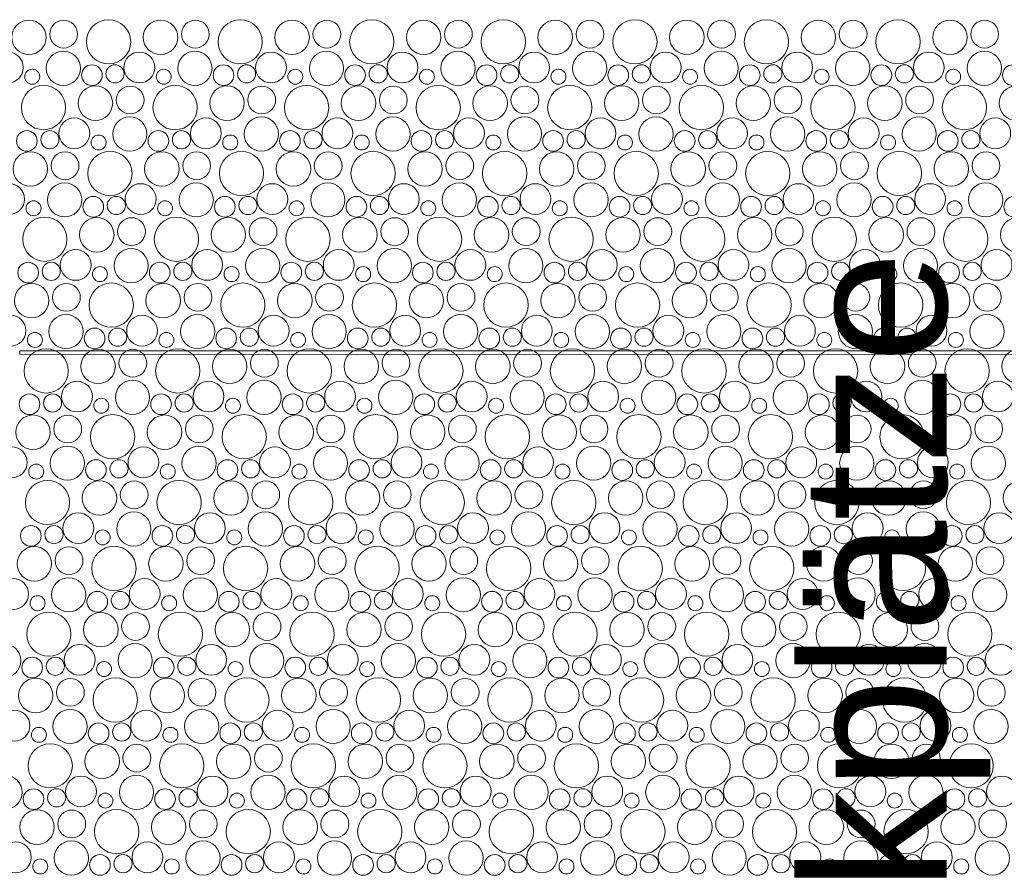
# Model space of a CAD drawing. Header units: metres. Extents: x -167 to 338, y -186 to 508.
# Tile 160 of 256: x 72.16 to 74.88, y 41.55 to 43.92. Entities that reach past the tile are written whole.
import ezdxf
from ezdxf.enums import TextEntityAlignment as Align

# ---------------------------------------------------------------- set-up
doc = ezdxf.new("R2010")
doc.units = ezdxf.units.M
doc.header["$MEASUREMENT"] = 0
doc.linetypes.add('Öffnungslinie Tür Fenster', pattern=[0.23, 0.15, -0.08])
for name, color, linetype in [('60 Gelände 2D Übersicht', 7, 'Continuous'), ('60 Stellplätze', 7, 'Continuous'), ('90 Allgemein Beschriftung', 7, 'Continuous'), ('94 Genehmigungsplanung Bemaßung', 7, 'Continuous')]:
    doc.layers.add(name, color=color, linetype=linetype)
doc.styles.add('ERSTELLTER_STIL_1', font='arial.ttf')
doc.styles.add('ERSTELLTER_STIL_2', font='arial.ttf')
doc.dimstyles.new('ERSTELLTER_STIL__1', dxfattribs={"dimtxt": 0.25, "dimasz": 0.19, "dimexe": 0.18, "dimexo": 0.1, "dimgap": 0, "dimtad": 1, "dimtih": 1, "dimtoh": 1, "dimzin": 0, "dimdsep": 46, "dimtxsty": 'ERSTELLTER_STIL_1', "dimblk": 'ARROWHEAD_6', "dimblk1": 'ARROWHEAD_6', "dimblk2": 'ARROWHEAD_6', "dimcen": 0.09, "dimclrd": 7, "dimclre": 7, "dimclrt": 7, "dimazin": 0, "dimtfac": 1, "dimtdec": 4, "dimtmove": 0, "dimatfit": 3, "dimfxl": 1, "dimtolj": 1, "dimtzin": 0, "dimarcsym": 0})

# ---------------------------------------------------------------- blocks, each defined once
blk = doc.blocks.new('*X43', base_point=(27236.1321, 33357.279))
at = {"layer": '60 Gelände 2D Übersicht', "color": 9, "linetype": 'Continuous', "lineweight": 18}
for centre, radius in [((72.1887, 43.8711), 0.0477), ((72.2847, 43.8799), 0.0384), ((72.4089, 43.8587), 0.0612), ((72.5524, 43.8711), 0.0477), ((72.6485, 43.8799), 0.0384), ((72.7726, 43.8587), 0.0612), ((72.9161, 43.8711), 0.0477), ((73.0122, 43.8799), 0.0384), ((73.1363, 43.8587), 0.0612), ((73.2798, 43.8711), 0.0477), ((73.3759, 43.8799), 0.0384), ((73.5, 43.8587), 0.0612), ((73.6435, 43.8711), 0.0477), ((73.7396, 43.8799), 0.0384), ((73.8637, 43.8587), 0.0612), ((74.0073, 43.8711), 0.0477), ((74.1033, 43.8799), 0.0384), ((74.2274, 43.8587), 0.0612), ((74.371, 43.8711), 0.0477), ((74.467, 43.8799), 0.0384), ((74.5911, 43.8587), 0.0612), ((74.7347, 43.8711), 0.0477), ((74.8307, 43.8799), 0.0384), ((72.1303, 43.7877), 0.0426), ((72.2837, 43.7856), 0.0473), ((72.494, 43.7877), 0.0426), ((72.6474, 43.7856), 0.0473), ((72.8577, 43.7877), 0.0426), ((73.0111, 43.7856), 0.0473), ((73.2214, 43.7877), 0.0426), ((73.3749, 43.7856), 0.0473), ((73.5851, 43.7877), 0.0426), ((73.7386, 43.7856), 0.0473), ((73.9488, 43.7877), 0.0426), ((74.1023, 43.7856), 0.0473), ((74.3125, 43.7877), 0.0426), ((74.466, 43.7856), 0.0473), ((74.6762, 43.7877), 0.0426), ((74.8297, 43.7856), 0.0473), ((72.3628, 43.7665), 0.0286), ((72.4266, 43.77), 0.0251), ((72.7265, 43.7665), 0.0286), ((72.7903, 43.77), 0.0251), ((73.0902, 43.7665), 0.0286), ((73.154, 43.77), 0.0251), ((73.4539, 43.7665), 0.0286), ((73.5177, 43.77), 0.0251), ((73.8176, 43.7665), 0.0286), ((73.8814, 43.77), 0.0251), ((74.1813, 43.7665), 0.0286), ((74.2451, 43.77), 0.0251), ((74.545, 43.7665), 0.0286), ((74.6088, 43.77), 0.0251), ((74.9087, 43.7665), 0.0286), ((72.1976, 43.7623), 0.0207), ((72.5613, 43.7623), 0.0207), ((72.925, 43.7623), 0.0207), ((73.2887, 43.7623), 0.0207), ((73.6525, 43.7623), 0.0207), ((74.0162, 43.7623), 0.0207), ((74.3799, 43.7623), 0.0207), ((74.7436, 43.7623), 0.0207), ((72.2289, 43.6767), 0.0612), ((72.3724, 43.6891), 0.0477), ((72.4685, 43.6979), 0.0384), ((72.5926, 43.6767), 0.0612), ((72.7361, 43.6891), 0.0477), ((72.8322, 43.6979), 0.0384), ((72.9563, 43.6767), 0.0612), ((73.0998, 43.6891), 0.0477), ((73.1959, 43.6979), 0.0384), ((73.32, 43.6767), 0.0612), ((73.4635, 43.6891), 0.0477), ((73.5596, 43.6979), 0.0384), ((73.6837, 43.6767), 0.0612), ((73.8273, 43.6891), 0.0477), ((73.9233, 43.6979), 0.0384), ((74.0474, 43.6767), 0.0612), ((74.191, 43.6891), 0.0477), ((74.287, 43.6979), 0.0384), ((74.4111, 43.6767), 0.0612), ((74.5547, 43.6891), 0.0477), ((74.6507, 43.6979), 0.0384), ((74.7748, 43.6767), 0.0612), ((74.9184, 43.6891), 0.0477), ((72.314, 43.6057), 0.0426), ((72.4674, 43.6036), 0.0473), ((72.6777, 43.6057), 0.0426), ((72.8311, 43.6036), 0.0473), ((73.0414, 43.6057), 0.0426), ((73.1949, 43.6036), 0.0473), ((73.4051, 43.6057), 0.0426), ((73.5586, 43.6036), 0.0473), ((73.7688, 43.6057), 0.0426), ((73.9223, 43.6036), 0.0473), ((74.1325, 43.6057), 0.0426), ((74.286, 43.6036), 0.0473), ((74.4962, 43.6057), 0.0426), ((74.6497, 43.6036), 0.0473), ((74.8599, 43.6057), 0.0426), ((72.1828, 43.5845), 0.0286), ((72.2466, 43.588), 0.0251), ((72.5465, 43.5845), 0.0286), ((72.6103, 43.588), 0.0251), ((72.9102, 43.5845), 0.0286), ((72.974, 43.588), 0.0251), ((73.2739, 43.5845), 0.0286), ((73.3377, 43.588), 0.0251), ((73.6376, 43.5845), 0.0286), ((73.7014, 43.588), 0.0251), ((74.0013, 43.5845), 0.0286), ((74.0651, 43.588), 0.0251), ((74.365, 43.5845), 0.0286), ((74.4288, 43.588), 0.0251), ((74.7287, 43.5845), 0.0286), ((74.7925, 43.588), 0.0251), ((72.3813, 43.5803), 0.0207), ((72.745, 43.5803), 0.0207), ((73.1087, 43.5803), 0.0207), ((73.4725, 43.5803), 0.0207), ((73.8362, 43.5803), 0.0207), ((74.1999, 43.5803), 0.0207), ((74.5636, 43.5803), 0.0207), ((72.1924, 43.5071), 0.0477), ((72.2885, 43.5159), 0.0384), ((72.4126, 43.4947), 0.0612), ((72.5561, 43.5071), 0.0477), ((72.6522, 43.5159), 0.0384), ((72.7763, 43.4947), 0.0612), ((72.9198, 43.5071), 0.0477), ((73.0159, 43.5159), 0.0384), ((73.14, 43.4947), 0.0612), ((73.2835, 43.5071), 0.0477), ((73.3796, 43.5159), 0.0384), ((73.5037, 43.4947), 0.0612), ((73.6473, 43.5071), 0.0477), ((73.7433, 43.5159), 0.0384), ((73.8674, 43.4947), 0.0612), ((74.011, 43.5071), 0.0477), ((74.107, 43.5159), 0.0384), ((74.2311, 43.4947), 0.0612), ((74.3747, 43.5071), 0.0477), ((74.4707, 43.5159), 0.0384), ((74.5948, 43.4947), 0.0612), ((74.7384, 43.5071), 0.0477), ((74.8344, 43.5159), 0.0384), ((72.2874, 43.4216), 0.0473), ((72.6511, 43.4216), 0.0473), ((73.0149, 43.4216), 0.0473), ((73.3786, 43.4216), 0.0473), ((73.7423, 43.4216), 0.0473), ((74.106, 43.4216), 0.0473), ((74.4697, 43.4216), 0.0473), ((74.8334, 43.4216), 0.0473), ((72.134, 43.4238), 0.0426), ((72.4977, 43.4238), 0.0426), ((72.8614, 43.4238), 0.0426), ((73.2251, 43.4238), 0.0426), ((73.5888, 43.4238), 0.0426), ((73.9525, 43.4238), 0.0426), ((74.3162, 43.4238), 0.0426), ((74.6799, 43.4238), 0.0426), ((72.2013, 43.3983), 0.0207), ((72.3665, 43.4025), 0.0286), ((72.4303, 43.406), 0.0251), ((72.565, 43.3983), 0.0207), ((72.7302, 43.4025), 0.0286), ((72.794, 43.406), 0.0251), ((72.9287, 43.3983), 0.0207), ((73.0939, 43.4025), 0.0286), ((73.1577, 43.406), 0.0251), ((73.2925, 43.3983), 0.0207), ((73.4576, 43.4025), 0.0286), ((73.5214, 43.406), 0.0251), ((73.6562, 43.3983), 0.0207), ((73.8213, 43.4025), 0.0286), ((73.8851, 43.406), 0.0251), ((74.0199, 43.3983), 0.0207), ((74.185, 43.4025), 0.0286), ((74.2488, 43.406), 0.0251), ((74.3836, 43.3983), 0.0207), ((74.5487, 43.4025), 0.0286), ((74.6125, 43.406), 0.0251), ((74.7473, 43.3983), 0.0207), ((74.9124, 43.4025), 0.0286), ((72.2326, 43.3127), 0.0612), ((72.3761, 43.3251), 0.0477), ((72.4722, 43.334), 0.0384), ((72.5963, 43.3127), 0.0612), ((72.7398, 43.3251), 0.0477), ((72.8359, 43.334), 0.0384), ((72.96, 43.3127), 0.0612), ((73.1035, 43.3251), 0.0477), ((73.1996, 43.334), 0.0384), ((73.3237, 43.3127), 0.0612), ((73.4673, 43.3251), 0.0477), ((73.5633, 43.334), 0.0384), ((73.6874, 43.3127), 0.0612), ((73.831, 43.3251), 0.0477), ((73.927, 43.334), 0.0384), ((74.0511, 43.3127), 0.0612), ((74.1947, 43.3251), 0.0477), ((74.2907, 43.334), 0.0384), ((74.4148, 43.3127), 0.0612), ((74.5584, 43.3251), 0.0477), ((74.6544, 43.334), 0.0384), ((74.7785, 43.3127), 0.0612), ((74.9221, 43.3251), 0.0477), ((72.3177, 43.2418), 0.0426), ((72.4711, 43.2396), 0.0473), ((72.6814, 43.2418), 0.0426), ((72.8349, 43.2396), 0.0473), ((73.0451, 43.2418), 0.0426), ((73.1986, 43.2396), 0.0473), ((73.4088, 43.2418), 0.0426), ((73.5623, 43.2396), 0.0473), ((73.7725, 43.2418), 0.0426), ((73.926, 43.2396), 0.0473), ((74.1362, 43.2418), 0.0426), ((74.2897, 43.2396), 0.0473), ((74.4999, 43.2418), 0.0426), ((74.6534, 43.2396), 0.0473), ((74.8636, 43.2418), 0.0426), ((72.1865, 43.2205), 0.0286), ((72.2503, 43.224), 0.0251), ((72.385, 43.2163), 0.0207), ((72.5502, 43.2205), 0.0286), ((72.614, 43.224), 0.0251), ((72.7487, 43.2163), 0.0207), ((72.9139, 43.2205), 0.0286), ((72.9777, 43.224), 0.0251), ((73.1125, 43.2163), 0.0207), ((73.2776, 43.2205), 0.0286), ((73.3414, 43.224), 0.0251), ((73.4762, 43.2163), 0.0207), ((73.6413, 43.2205), 0.0286), ((73.7051, 43.224), 0.0251), ((73.8399, 43.2163), 0.0207), ((74.005, 43.2205), 0.0286), ((74.0688, 43.224), 0.0251), ((74.2036, 43.2163), 0.0207), ((74.3687, 43.2205), 0.0286), ((74.4325, 43.224), 0.0251), ((74.5673, 43.2163), 0.0207), ((74.7324, 43.2205), 0.0286), ((74.7962, 43.224), 0.0251), ((72.1961, 43.1431), 0.0477), ((72.2922, 43.152), 0.0384), ((72.4163, 43.1307), 0.0612), ((72.5598, 43.1431), 0.0477), ((72.6559, 43.152), 0.0384), ((72.78, 43.1307), 0.0612), ((72.9235, 43.1431), 0.0477), ((73.0196, 43.152), 0.0384), ((73.1437, 43.1307), 0.0612), ((73.2873, 43.1431), 0.0477), ((73.3833, 43.152), 0.0384), ((73.5074, 43.1307), 0.0612), ((73.651, 43.1431), 0.0477), ((73.747, 43.152), 0.0384), ((73.8711, 43.1307), 0.0612), ((74.0147, 43.1431), 0.0477), ((74.1107, 43.152), 0.0384), ((74.2348, 43.1307), 0.0612), ((74.3784, 43.1431), 0.0477), ((74.4744, 43.152), 0.0384), ((74.5985, 43.1307), 0.0612), ((74.7421, 43.1431), 0.0477), ((74.8381, 43.152), 0.0384), ((72.1377, 43.0598), 0.0426), ((72.2911, 43.0576), 0.0473), ((72.5014, 43.0598), 0.0426), ((72.6549, 43.0576), 0.0473), ((72.8651, 43.0598), 0.0426), ((73.0186, 43.0576), 0.0473), ((73.2288, 43.0598), 0.0426), ((73.3823, 43.0576), 0.0473), ((73.5925, 43.0598), 0.0426), ((73.746, 43.0576), 0.0473), ((73.9562, 43.0598), 0.0426), ((74.1097, 43.0576), 0.0473), ((74.3199, 43.0598), 0.0426), ((74.4734, 43.0576), 0.0473), ((74.6836, 43.0598), 0.0426), ((74.8371, 43.0576), 0.0473), ((72.3702, 43.0385), 0.0286), ((72.434, 43.042), 0.0251), ((72.7339, 43.0385), 0.0286), ((72.7977, 43.042), 0.0251), ((73.0976, 43.0385), 0.0286), ((73.1614, 43.042), 0.0251), ((73.4613, 43.0385), 0.0286), ((73.5251, 43.042), 0.0251), ((73.825, 43.0385), 0.0286), ((73.8888, 43.042), 0.0251), ((74.1887, 43.0385), 0.0286), ((74.2525, 43.042), 0.0251), ((74.5524, 43.0385), 0.0286), ((74.6162, 43.042), 0.0251), ((72.205, 43.0343), 0.0207), ((72.5687, 43.0343), 0.0207), ((72.9325, 43.0343), 0.0207), ((73.2962, 43.0343), 0.0207), ((73.6599, 43.0343), 0.0207), ((74.0236, 43.0343), 0.0207), ((74.3873, 43.0343), 0.0207), ((74.751, 43.0343), 0.0207), ((72.2363, 42.9487), 0.0612), ((72.3798, 42.9611), 0.0477), ((72.4759, 42.97), 0.0384), ((72.6, 42.9487), 0.0612), ((72.7435, 42.9611), 0.0477), ((72.8396, 42.97), 0.0384), ((72.9637, 42.9487), 0.0612), ((73.1073, 42.9611), 0.0477), ((73.2033, 42.97), 0.0384), ((73.3274, 42.9487), 0.0612), ((73.471, 42.9611), 0.0477), ((73.567, 42.97), 0.0384), ((73.6911, 42.9487), 0.0612), ((73.8347, 42.9611), 0.0477), ((73.9307, 42.97), 0.0384), ((74.0548, 42.9487), 0.0612), ((74.1984, 42.9611), 0.0477), ((74.2944, 42.97), 0.0384), ((74.4185, 42.9487), 0.0612), ((74.5621, 42.9611), 0.0477), ((74.6581, 42.97), 0.0384), ((74.7822, 42.9487), 0.0612), ((74.9258, 42.9611), 0.0477), ((72.3214, 42.8778), 0.0426), ((72.4749, 42.8756), 0.0473), ((72.6851, 42.8778), 0.0426), ((72.8386, 42.8756), 0.0473), ((73.0488, 42.8778), 0.0426), ((73.2023, 42.8756), 0.0473), ((73.4125, 42.8778), 0.0426), ((73.566, 42.8756), 0.0473), ((73.7762, 42.8778), 0.0426), ((73.9297, 42.8756), 0.0473), ((74.1399, 42.8778), 0.0426), ((74.2934, 42.8756), 0.0473), ((74.5036, 42.8778), 0.0426), ((74.6571, 42.8756), 0.0473), ((74.8673, 42.8778), 0.0426), ((72.1902, 42.8565), 0.0286), ((72.254, 42.86), 0.0251), ((72.3887, 42.8523), 0.0207), ((72.5539, 42.8565), 0.0286), ((72.6177, 42.86), 0.0251), ((72.7525, 42.8523), 0.0207), ((72.9176, 42.8565), 0.0286), ((72.9814, 42.86), 0.0251), ((73.1162, 42.8523), 0.0207), ((73.2813, 42.8565), 0.0286), ((73.3451, 42.86), 0.0251), ((73.4799, 42.8523), 0.0207), ((73.645, 42.8565), 0.0286), ((73.7088, 42.86), 0.0251), ((73.8436, 42.8523), 0.0207), ((74.0087, 42.8565), 0.0286), ((74.0725, 42.86), 0.0251), ((74.2073, 42.8523), 0.0207), ((74.3724, 42.8565), 0.0286), ((74.4362, 42.86), 0.0251), ((74.571, 42.8523), 0.0207), ((74.7361, 42.8565), 0.0286), ((74.8, 42.86), 0.0251), ((72.1998, 42.7791), 0.0477), ((72.2959, 42.788), 0.0384), ((72.42, 42.7667), 0.0612), ((72.5635, 42.7791), 0.0477), ((72.6596, 42.788), 0.0384), ((72.7837, 42.7667), 0.0612), ((72.9273, 42.7791), 0.0477), ((73.0233, 42.788), 0.0384), ((73.1474, 42.7667), 0.0612), ((73.291, 42.7791), 0.0477), ((73.387, 42.788), 0.0384), ((73.5111, 42.7667), 0.0612), ((73.6547, 42.7791), 0.0477), ((73.7507, 42.788), 0.0384), ((73.8748, 42.7667), 0.0612), ((74.0184, 42.7791), 0.0477), ((74.1144, 42.788), 0.0384), ((74.2385, 42.7667), 0.0612), ((74.3821, 42.7791), 0.0477), ((74.4781, 42.788), 0.0384), ((74.6022, 42.7667), 0.0612), ((74.7458, 42.7791), 0.0477), ((74.8418, 42.788), 0.0384), ((72.1414, 42.6958), 0.0426), ((72.2949, 42.6936), 0.0473), ((72.5051, 42.6958), 0.0426), ((72.6586, 42.6936), 0.0473), ((72.8688, 42.6958), 0.0426), ((73.0223, 42.6936), 0.0473), ((73.2325, 42.6958), 0.0426), ((73.386, 42.6936), 0.0473), ((73.5962, 42.6958), 0.0426), ((73.7497, 42.6936), 0.0473), ((73.9599, 42.6958), 0.0426), ((74.1134, 42.6936), 0.0473), ((74.3236, 42.6958), 0.0426), ((74.4771, 42.6936), 0.0473), ((74.6873, 42.6958), 0.0426), ((74.8408, 42.6936), 0.0473), ((72.2087, 42.6703), 0.0207), ((72.3739, 42.6745), 0.0286), ((72.4377, 42.678), 0.0251), ((72.5725, 42.6703), 0.0207), ((72.7376, 42.6745), 0.0286), ((72.8014, 42.678), 0.0251), ((72.9362, 42.6703), 0.0207), ((73.1013, 42.6745), 0.0286), ((73.1651, 42.678), 0.0251), ((73.2999, 42.6703), 0.0207), ((73.465, 42.6745), 0.0286), ((73.5288, 42.678), 0.0251), ((73.6636, 42.6703), 0.0207), ((73.8287, 42.6745), 0.0286), ((73.8925, 42.678), 0.0251), ((74.0273, 42.6703), 0.0207), ((74.1924, 42.6745), 0.0286), ((74.2562, 42.678), 0.0251), ((74.391, 42.6703), 0.0207), ((74.5561, 42.6745), 0.0286), ((74.62, 42.678), 0.0251), ((74.7547, 42.6703), 0.0207), ((72.24, 42.5847), 0.0612), ((72.3835, 42.5971), 0.0477), ((72.4796, 42.606), 0.0384), ((72.6037, 42.5847), 0.0612), ((72.7473, 42.5971), 0.0477), ((72.8433, 42.606), 0.0384), ((72.9674, 42.5847), 0.0612), ((73.111, 42.5971), 0.0477), ((73.207, 42.606), 0.0384), ((73.3311, 42.5847), 0.0612), ((73.4747, 42.5971), 0.0477), ((73.5707, 42.606), 0.0384), ((73.6948, 42.5847), 0.0612), ((73.8384, 42.5971), 0.0477), ((73.9344, 42.606), 0.0384), ((74.0585, 42.5847), 0.0612), ((74.2021, 42.5971), 0.0477), ((74.2981, 42.606), 0.0384), ((74.4222, 42.5847), 0.0612), ((74.5658, 42.5971), 0.0477), ((74.6618, 42.606), 0.0384), ((74.7859, 42.5847), 0.0612), ((74.9295, 42.5971), 0.0477), ((72.3251, 42.5138), 0.0426), ((72.4786, 42.5116), 0.0473), ((72.6888, 42.5138), 0.0426), ((72.8423, 42.5116), 0.0473), ((73.0525, 42.5138), 0.0426), ((73.206, 42.5116), 0.0473), ((73.4162, 42.5138), 0.0426), ((73.5697, 42.5116), 0.0473), ((73.7799, 42.5138), 0.0426), ((73.9334, 42.5116), 0.0473), ((74.1436, 42.5138), 0.0426), ((74.2971, 42.5116), 0.0473), ((74.5073, 42.5138), 0.0426), ((74.6608, 42.5116), 0.0473), ((74.871, 42.5138), 0.0426), ((72.1939, 42.4925), 0.0286), ((72.2577, 42.496), 0.0251), ((72.5576, 42.4925), 0.0286), ((72.6214, 42.496), 0.0251), ((72.9213, 42.4925), 0.0286), ((72.9851, 42.496), 0.0251), ((73.285, 42.4925), 0.0286), ((73.3488, 42.496), 0.0251), ((73.6487, 42.4925), 0.0286), ((73.7125, 42.496), 0.0251), ((74.0124, 42.4925), 0.0286), ((74.0762, 42.496), 0.0251), ((74.3761, 42.4925), 0.0286), ((74.44, 42.496), 0.0251), ((74.7398, 42.4925), 0.0286), ((74.8037, 42.496), 0.0251), ((72.3925, 42.4884), 0.0207), ((72.7562, 42.4884), 0.0207), ((73.1199, 42.4884), 0.0207), ((73.4836, 42.4884), 0.0207), ((73.8473, 42.4884), 0.0207), ((74.211, 42.4884), 0.0207), ((74.5747, 42.4884), 0.0207), ((72.2035, 42.4152), 0.0477), ((72.2996, 42.424), 0.0384), ((72.4237, 42.4027), 0.0612), ((72.5673, 42.4152), 0.0477), ((72.6633, 42.424), 0.0384), ((72.7874, 42.4027), 0.0612), ((72.931, 42.4152), 0.0477), ((73.027, 42.424), 0.0384), ((73.1511, 42.4027), 0.0612), ((73.2947, 42.4152), 0.0477), ((73.3907, 42.424), 0.0384), ((73.5148, 42.4027), 0.0612), ((73.6584, 42.4152), 0.0477), ((73.7544, 42.424), 0.0384), ((73.8785, 42.4027), 0.0612), ((74.0221, 42.4152), 0.0477), ((74.1181, 42.424), 0.0384), ((74.2422, 42.4027), 0.0612), ((74.3858, 42.4152), 0.0477), ((74.4818, 42.424), 0.0384), ((74.6059, 42.4027), 0.0612), ((74.7495, 42.4152), 0.0477), ((74.8455, 42.424), 0.0384), ((72.1451, 42.3318), 0.0426), ((72.2986, 42.3296), 0.0473), ((72.5088, 42.3318), 0.0426), ((72.6623, 42.3296), 0.0473), ((72.8725, 42.3318), 0.0426), ((73.026, 42.3296), 0.0473), ((73.2362, 42.3318), 0.0426), ((73.3897, 42.3296), 0.0473), ((73.5999, 42.3318), 0.0426), ((73.7534, 42.3296), 0.0473), ((73.9636, 42.3318), 0.0426), ((74.1171, 42.3296), 0.0473), ((74.3273, 42.3318), 0.0426), ((74.4808, 42.3296), 0.0473), ((74.691, 42.3318), 0.0426), ((74.8445, 42.3296), 0.0473), ((72.2125, 42.3064), 0.0207), ((72.3776, 42.3105), 0.0286), ((72.4414, 42.314), 0.0251), ((72.5762, 42.3064), 0.0207), ((72.7413, 42.3105), 0.0286), ((72.8051, 42.314), 0.0251), ((72.9399, 42.3064), 0.0207), ((73.105, 42.3105), 0.0286), ((73.1688, 42.314), 0.0251), ((73.3036, 42.3064), 0.0207), ((73.4687, 42.3105), 0.0286), ((73.5325, 42.314), 0.0251), ((73.6673, 42.3064), 0.0207), ((73.8324, 42.3105), 0.0286), ((73.8962, 42.314), 0.0251), ((74.031, 42.3064), 0.0207), ((74.1961, 42.3105), 0.0286), ((74.26, 42.314), 0.0251), ((74.3947, 42.3064), 0.0207), ((74.5598, 42.3105), 0.0286), ((74.6237, 42.314), 0.0251), ((74.7584, 42.3064), 0.0207), ((72.2437, 42.2207), 0.0612), ((72.3873, 42.2332), 0.0477), ((72.4833, 42.242), 0.0384), ((72.6074, 42.2207), 0.0612), ((72.751, 42.2332), 0.0477), ((72.847, 42.242), 0.0384), ((72.9711, 42.2207), 0.0612), ((73.1147, 42.2332), 0.0477), ((73.2107, 42.242), 0.0384), ((73.3348, 42.2207), 0.0612), ((73.4784, 42.2332), 0.0477), ((73.5744, 42.242), 0.0384), ((73.6985, 42.2207), 0.0612), ((73.8421, 42.2332), 0.0477), ((73.9381, 42.242), 0.0384), ((74.0622, 42.2207), 0.0612), ((74.2058, 42.2332), 0.0477), ((74.3018, 42.242), 0.0384), ((74.4259, 42.2207), 0.0612), ((74.5695, 42.2332), 0.0477), ((74.6655, 42.242), 0.0384), ((74.7896, 42.2207), 0.0612), ((72.1186, 42.1476), 0.0473), ((72.3288, 42.1498), 0.0426), ((72.4823, 42.1476), 0.0473), ((72.6925, 42.1498), 0.0426), ((72.846, 42.1476), 0.0473), ((73.0562, 42.1498), 0.0426), ((73.2097, 42.1476), 0.0473), ((73.4199, 42.1498), 0.0426), ((73.5734, 42.1476), 0.0473), ((73.7836, 42.1498), 0.0426), ((73.9371, 42.1476), 0.0473), ((74.1473, 42.1498), 0.0426), ((74.3008, 42.1476), 0.0473), ((74.511, 42.1498), 0.0426), ((74.6645, 42.1476), 0.0473), ((74.8747, 42.1498), 0.0426), ((72.1976, 42.1285), 0.0286), ((72.2614, 42.132), 0.0251), ((72.3962, 42.1244), 0.0207), ((72.5613, 42.1285), 0.0286), ((72.6251, 42.132), 0.0251), ((72.7599, 42.1244), 0.0207), ((72.925, 42.1285), 0.0286), ((72.9888, 42.132), 0.0251), ((73.1236, 42.1244), 0.0207), ((73.2887, 42.1285), 0.0286), ((73.3525, 42.132), 0.0251), ((73.4873, 42.1244), 0.0207), ((73.6524, 42.1285), 0.0286), ((73.7162, 42.132), 0.0251), ((73.851, 42.1244), 0.0207), ((74.0161, 42.1285), 0.0286), ((74.08, 42.132), 0.0251), ((74.2147, 42.1244), 0.0207), ((74.3798, 42.1285), 0.0286), ((74.4437, 42.132), 0.0251), ((74.5784, 42.1244), 0.0207), ((74.7435, 42.1285), 0.0286), ((74.8074, 42.132), 0.0251), ((72.2073, 42.0512), 0.0477), ((72.3033, 42.06), 0.0384), ((72.4274, 42.0387), 0.0612), ((72.571, 42.0512), 0.0477), ((72.667, 42.06), 0.0384), ((72.7911, 42.0387), 0.0612), ((72.9347, 42.0512), 0.0477), ((73.0307, 42.06), 0.0384), ((73.1548, 42.0387), 0.0612), ((73.2984, 42.0512), 0.0477), ((73.3944, 42.06), 0.0384), ((73.5185, 42.0387), 0.0612), ((73.6621, 42.0512), 0.0477), ((73.7581, 42.06), 0.0384), ((73.8822, 42.0387), 0.0612), ((74.0258, 42.0512), 0.0477), ((74.1218, 42.06), 0.0384), ((74.2459, 42.0387), 0.0612), ((74.3895, 42.0512), 0.0477), ((74.4855, 42.06), 0.0384), ((74.6096, 42.0387), 0.0612), ((74.7532, 42.0512), 0.0477), ((74.8492, 42.06), 0.0384), ((72.1488, 41.9678), 0.0426), ((72.3023, 41.9656), 0.0473), ((72.5125, 41.9678), 0.0426), ((72.666, 41.9656), 0.0473), ((72.8762, 41.9678), 0.0426), ((73.0297, 41.9656), 0.0473), ((73.2399, 41.9678), 0.0426), ((73.3934, 41.9656), 0.0473), ((73.6036, 41.9678), 0.0426), ((73.7571, 41.9656), 0.0473), ((73.9673, 41.9678), 0.0426), ((74.1208, 41.9656), 0.0473), ((74.331, 41.9678), 0.0426), ((74.4845, 41.9656), 0.0473), ((74.6947, 41.9678), 0.0426), ((74.8482, 41.9656), 0.0473), ((72.3813, 41.9465), 0.0286), ((72.4451, 41.9501), 0.0251), ((72.745, 41.9465), 0.0286), ((72.8088, 41.9501), 0.0251), ((73.1087, 41.9465), 0.0286), ((73.1725, 41.9501), 0.0251), ((73.4724, 41.9465), 0.0286), ((73.5362, 41.9501), 0.0251), ((73.8361, 41.9465), 0.0286), ((73.9, 41.9501), 0.0251), ((74.1998, 41.9465), 0.0286), ((74.2637, 41.9501), 0.0251), ((74.5635, 41.9465), 0.0286), ((74.6274, 41.9501), 0.0251), ((72.2162, 41.9424), 0.0207), ((72.5799, 41.9424), 0.0207), ((72.9436, 41.9424), 0.0207), ((73.3073, 41.9424), 0.0207), ((73.671, 41.9424), 0.0207), ((74.0347, 41.9424), 0.0207), ((74.3984, 41.9424), 0.0207), ((74.7621, 41.9424), 0.0207), ((72.2474, 41.8567), 0.0612), ((72.6111, 41.8567), 0.0612), ((72.9748, 41.8567), 0.0612), ((73.3385, 41.8567), 0.0612), ((73.7022, 41.8567), 0.0612), ((74.0659, 41.8567), 0.0612), ((74.4296, 41.8567), 0.0612), ((74.7933, 41.8567), 0.0612), ((72.391, 41.8692), 0.0477), ((72.487, 41.878), 0.0384), ((72.7547, 41.8692), 0.0477), ((72.8507, 41.878), 0.0384), ((73.1184, 41.8692), 0.0477), ((73.2144, 41.878), 0.0384), ((73.4821, 41.8692), 0.0477), ((73.5781, 41.878), 0.0384), ((73.8458, 41.8692), 0.0477), ((73.9418, 41.878), 0.0384), ((74.2095, 41.8692), 0.0477), ((74.3055, 41.878), 0.0384), ((74.5732, 41.8692), 0.0477), ((74.6692, 41.878), 0.0384), ((72.1223, 41.7836), 0.0473), ((72.3325, 41.7858), 0.0426), ((72.486, 41.7836), 0.0473), ((72.6962, 41.7858), 0.0426), ((72.8497, 41.7836), 0.0473), ((73.0599, 41.7858), 0.0426), ((73.2134, 41.7836), 0.0473), ((73.4236, 41.7858), 0.0426), ((73.5771, 41.7836), 0.0473), ((73.7873, 41.7858), 0.0426), ((73.9408, 41.7836), 0.0473), ((74.151, 41.7858), 0.0426), ((74.3045, 41.7836), 0.0473), ((74.5147, 41.7858), 0.0426), ((74.6682, 41.7836), 0.0473), ((74.8784, 41.7858), 0.0426), ((72.2013, 41.7645), 0.0286), ((72.2651, 41.7681), 0.0251), ((72.3999, 41.7604), 0.0207), ((72.565, 41.7645), 0.0286), ((72.6288, 41.7681), 0.0251), ((72.7636, 41.7604), 0.0207), ((72.9287, 41.7645), 0.0286), ((72.9925, 41.7681), 0.0251), ((73.1273, 41.7604), 0.0207), ((73.2924, 41.7645), 0.0286), ((73.3562, 41.7681), 0.0251), ((73.491, 41.7604), 0.0207), ((73.6561, 41.7645), 0.0286), ((73.72, 41.7681), 0.0251), ((73.8547, 41.7604), 0.0207), ((74.0198, 41.7645), 0.0286), ((74.0837, 41.7681), 0.0251), ((74.2184, 41.7604), 0.0207), ((74.3835, 41.7645), 0.0286), ((74.4474, 41.7681), 0.0251), ((74.5821, 41.7604), 0.0207), ((74.7472, 41.7645), 0.0286), ((74.8111, 41.7681), 0.0251), ((72.211, 41.6872), 0.0477), ((72.307, 41.696), 0.0384), ((72.4311, 41.6747), 0.0612), ((72.5747, 41.6872), 0.0477), ((72.6707, 41.696), 0.0384), ((72.7948, 41.6747), 0.0612), ((72.9384, 41.6872), 0.0477), ((73.0344, 41.696), 0.0384), ((73.1585, 41.6747), 0.0612), ((73.3021, 41.6872), 0.0477), ((73.3981, 41.696), 0.0384), ((73.5222, 41.6747), 0.0612), ((73.6658, 41.6872), 0.0477), ((73.7618, 41.696), 0.0384), ((73.8859, 41.6747), 0.0612), ((74.0295, 41.6872), 0.0477), ((74.1255, 41.696), 0.0384), ((74.2496, 41.6747), 0.0612), ((74.3932, 41.6872), 0.0477), ((74.4892, 41.696), 0.0384), ((74.6133, 41.6747), 0.0612), ((74.7569, 41.6872), 0.0477), ((74.8529, 41.696), 0.0384), ((72.1525, 41.6038), 0.0426), ((72.306, 41.6016), 0.0473), ((72.5162, 41.6038), 0.0426), ((72.6697, 41.6016), 0.0473), ((72.8799, 41.6038), 0.0426), ((73.0334, 41.6016), 0.0473), ((73.2436, 41.6038), 0.0426), ((73.3971, 41.6016), 0.0473), ((73.6073, 41.6038), 0.0426), ((73.7608, 41.6016), 0.0473), ((73.971, 41.6038), 0.0426), ((74.1245, 41.6016), 0.0473), ((74.3347, 41.6038), 0.0426), ((74.4882, 41.6016), 0.0473), ((74.6984, 41.6038), 0.0426), ((74.8519, 41.6016), 0.0473), ((72.2199, 41.5784), 0.0207), ((72.385, 41.5825), 0.0286), ((72.4488, 41.5861), 0.0251), ((72.5836, 41.5784), 0.0207), ((72.7487, 41.5825), 0.0286), ((72.8125, 41.5861), 0.0251), ((72.9473, 41.5784), 0.0207), ((73.1124, 41.5825), 0.0286), ((73.1762, 41.5861), 0.0251), ((73.311, 41.5784), 0.0207), ((73.4761, 41.5825), 0.0286), ((73.54, 41.5861), 0.0251), ((73.6747, 41.5784), 0.0207), ((73.8398, 41.5825), 0.0286), ((73.9037, 41.5861), 0.0251), ((74.0384, 41.5784), 0.0207), ((74.2035, 41.5825), 0.0286), ((74.2674, 41.5861), 0.0251), ((74.4021, 41.5784), 0.0207), ((74.5672, 41.5825), 0.0286), ((74.6311, 41.5861), 0.0251), ((74.7658, 41.5784), 0.0207)]:
    blk.add_circle(centre, radius, dxfattribs=at)
blk = doc.blocks.new('*D450', base_point=(27236.1321, 33357.279))
at = {"layer": '94 Genehmigungsplanung Bemaßung', "color": 7, "linetype": 'Continuous', "lineweight": 13}
for p, q in [((72.1629, 46.9539), (72.1629, 47.3289)), ((77.6624, 46.9539), (77.6624, 47.3289)), ((72.2629, 47.2414), (72.0629, 47.0414)), ((77.7624, 47.2414), (77.5624, 47.0414)), ((72.1629, 47.1414), (77.6624, 47.1414))]:
    blk.add_line(p, q, dxfattribs=at)
at = {"layer": '94 Genehmigungsplanung Bemaßung', "color": 7, "lineweight": 13, "insert": (74.579, 47.1914), "char_height": 0.25, "attachment_point": 7, "style": 'ERSTELLTER_STIL_1'}
blk.add_mtext('\\A1;{\\pql;\\fArial|b0|i0|c0|p0;\\W1.000000;5,50}', dxfattribs=at)
blk = doc.blocks.new('ARROWHEAD_6')
at = {"color": 0, "linetype": 'Continuous', "lineweight": 0}
for p, q in [((-0.5, -0.5), (0.5, 0.5)), ((0, 0), (-1, 0))]:
    blk.add_line(p, q, dxfattribs=at)
blk = doc.blocks.new('Parkplätze 27_2')
at = {"layer": '60 Stellplätze', "color": 7, "linetype": 'Continuous', "lineweight": 13, "flags": 128}
blk.add_lwpolyline([(5.495, 0), (5.505, 0), (5.505, 5.4989), (5.495, 5.4989)], close=True, dxfattribs=at)
at = {"layer": '60 Stellplätze', "color": 7, "linetype": 'Continuous', "lineweight": 13, "style": 'ERSTELLTER_STIL_2'}
for tag, p in [('num_start_0', (0.4, 0.4146)), ('num_start_1', (3.15, 0.4171)), ('num_start_2', (5.9, 0.4146))]:
    blk.add_attdef(tag, text='', height=0.3, dxfattribs=at).set_placement(p, align=Align.MIDDLE_CENTER)

msp = doc.modelspace()

# ---------------------------------------------------------------- block references
at = {"layer": '60 Gelände 2D Übersicht', "color": 9, "linetype": 'Öffnungslinie Tür Fenster', "lineweight": 18}
msp.add_blockref('*X43', (27236.1321, 33357.279), dxfattribs=at)
at = {"layer": '60 Stellplätze', "color": 7, "linetype": 'Continuous', "lineweight": 13, "rotation": 89.9945255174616}
msp.add_blockref('Parkplätze 27_2', (77.6619, 37.4991), dxfattribs=at)

# ---------------------------------------------------------------- texts
at = {"layer": '90 Allgemein Beschriftung', "color": 7, "linetype": 'Continuous', "lineweight": 13, "insert": (74.3257, 40.1741), "char_height": 0.4, "attachment_point": 1, "rotation": 90, "style": 'ERSTELLTER_STIL_1'}
msp.add_mtext('\\A1;{\\pql;\\fArial|b0|i0|c0|p0;\\W1.000000;3\\fArial|b0|i0|c0|p0;\\W1.000000; Parkplätze}', dxfattribs=at)

# ---------------------------------------------------------------- dimensions: what is measured, and where the dimension line sits
at = {"layer": '94 Genehmigungsplanung Bemaßung', "color": 7, "linetype": 'Continuous', "lineweight": 13}
dim = msp.add_linear_dim(base=(77.6624, 47.1414), p1=(72.1629, 45.7491), p2=(77.6624, 42.9991), dimstyle='ERSTELLTER_STIL__1', dxfattribs=at)
dim.commit()
dim.dimension.update_dxf_attribs({"geometry": '*D450', "text_midpoint": (74.9027, 47.3164), "dimtype": 160})

doc.saveas('drawing.dxf')
